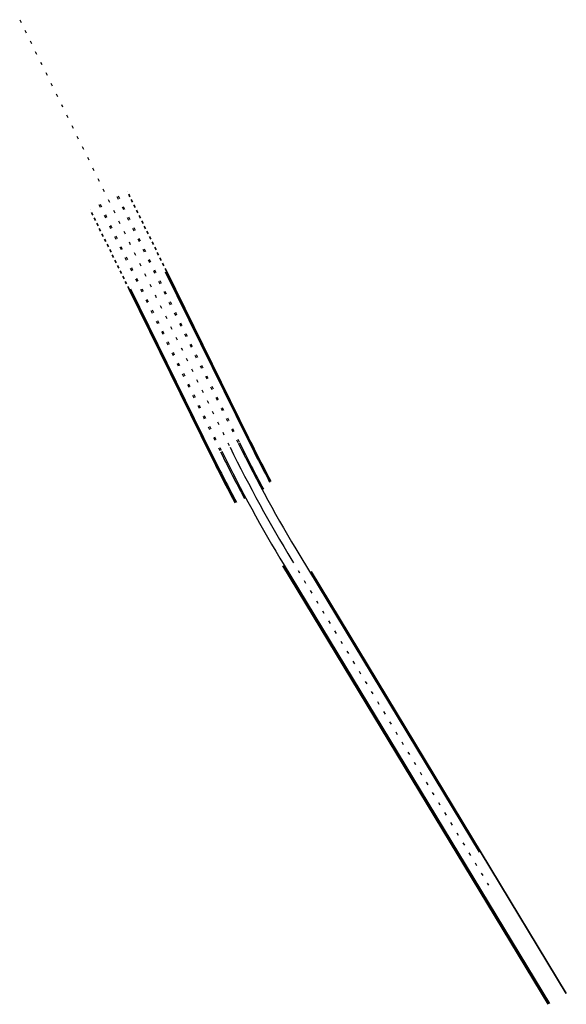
# Model space of a CAD drawing. Header units: metres. Extents: x 233718 to 238088, y 502342 to 506323.
# Tile 1 of 17: x 233718 to 233903, y 502965 to 503299. Entities that reach past the tile are written whole.
import ezdxf

# ---------------------------------------------------------------- set-up
doc = ezdxf.new("R2010")
doc.units = ezdxf.units.M
doc.linetypes.add('LIJN1-1', pattern=[2, 1, -1])
doc.linetypes.add('LIJN1-3', pattern=[4, 1, -3])
doc.layers.add('Goud-markering', color=7, linetype='Continuous')
doc.layers.add('Goud-ontwerp', color=7, linetype='Continuous', lineweight=35)

msp = doc.modelspace()

# ---------------------------------------------------------------- linework, layer by layer
at = {"layer": 'Goud-markering', "linetype": 'LIJN1-3'}
for p, q in [((233717.79, 503298.62), (233789.09, 503153.54)), ((233750.74, 503238.66), (233791.9, 503154.92)), ((233751.14, 503238.86), (233792.3, 503155.12)), ((233744.65, 503235.87), (233785.88, 503151.97)), ((233745.05, 503236.07), (233786.29, 503152.17)), ((233810.07, 503115.18), (233876.69, 503004.98))]:
    msp.add_line(p, q, dxfattribs=at)
at = {"layer": 'Goud-markering'}
for p, q in [((233767.14, 503213.11), (233794.99, 503156.44)), ((233755.34, 503207.31), (233783.19, 503150.64)), ((233812.74, 503116.79), (233873.59, 503016.13)), ((233807.39, 503113.56), (233897.35, 502964.76))]:
    msp.add_line(p, q, dxfattribs=at)
for radius, end in [(496.55, 208.0784), (503.12, 211.1548), (500, 211.1548), (499.55, 208.2145), (509.7, 208.163), (506.7, 208.178), (506.25, 211.1548)]:
    msp.add_arc((234240.63, 503375.47), radius, 206.1738, end, dxfattribs=at)
at = {"layer": 'Goud-ontwerp', "linetype": 'LIJN1-1'}
for p, q in [((233767.52, 503213.35), (233754.29, 503240.28)), ((233754.91, 503207.15), (233741.68, 503234.08))]:
    msp.add_line(p, q, dxfattribs=at)
at = {"layer": 'Goud-ontwerp'}
for p, q in [((233767.52, 503213.35), (233795.4, 503156.64)), ((233754.91, 503207.15), (233782.79, 503150.45)), ((233807.01, 503113.33), (233896.96, 502964.53)), ((233816.54, 503111.38), (233903.08, 502968.23))]:
    msp.add_line(p, q, dxfattribs=at)
for radius, end in [(496.1, 208.0784), (510.15, 208.1608)]:
    msp.add_arc((234240.63, 503375.47), radius, 206.1738, end, dxfattribs=at)

doc.saveas('drawing.dxf')
